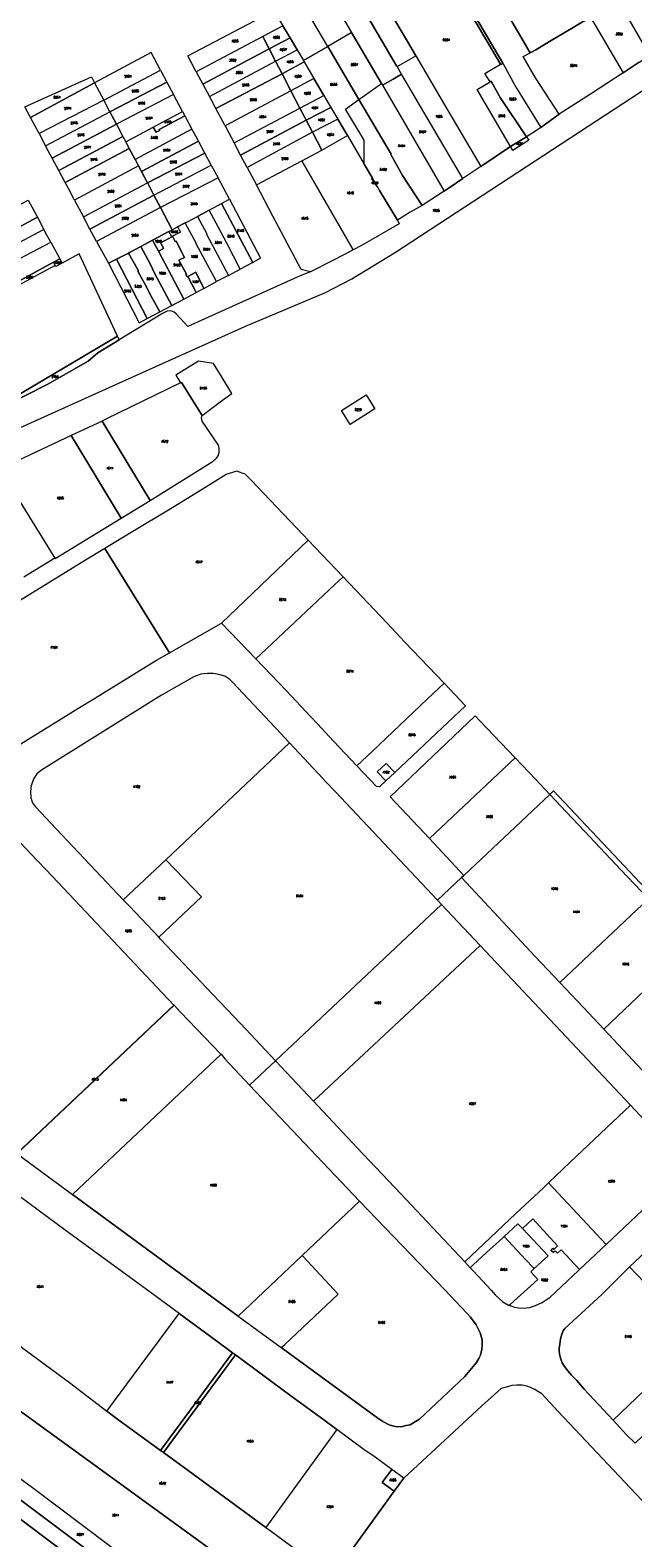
# Model space of a CAD drawing. Header units: metres. Extents: x 3 to 114181, y 112716 to 476231.
# Tile 38 of 90: x 113006 to 113278, y 474525 to 475206. Entities that reach past the tile are written whole.
import ezdxf
from ezdxf.enums import TextEntityAlignment as Align

# ---------------------------------------------------------------- set-up
doc = ezdxf.new("R2010")
doc.units = ezdxf.units.M
doc.header["$MEASUREMENT"] = 0
doc.layers.add('Kadasterperceelnummers', color=14, linetype='Continuous', lineweight=0)
doc.layers.add('Kadasterpercelen', color=14, linetype='Continuous', lineweight=13)
doc.styles.add('Style-STANDARD', font='STANDARD.shx')

msp = doc.modelspace()

# ---------------------------------------------------------------- linework, layer by layer
at = {"layer": 'Kadasterpercelen', "linetype": 'Continuous', "flags": 128}
for points in [[(113168.47, 475277.27), (113183.23, 475252.1), (113192.56, 475236.19), (113219.16, 475190.82), (113224.79, 475180.39), (113236.27, 475161.82), (113244.62, 475167.81), (113233.84, 475184.27), (113228.26, 475193.82), (113231.43, 475195.52), (113219.99, 475215.13), (113217.86, 475218.78), (113215.37, 475222.89), (113212.99, 475226.9), (113206.12, 475238.51), (113202.24, 475245.18), (113194.73, 475258.1), (113189.82, 475266.56), (113186.38, 475272), (113179.49, 475284.54), (113178.74, 475284.05)], [(113164.73, 475180.99), (113169.58, 475183.69), (113173.44, 475185.85), (113171.37, 475189.39), (113171.15, 475189.75), (113148.48, 475228.38), (113147.05, 475231.12), (113133.1, 475253.93), (113132.36, 475253.45), (113125.12, 475248.67), (113150.84, 475204.73), (113164.29, 475181.75)], [(113140.06, 475198.43), (113114.58, 475241.71), (113125.12, 475248.67), (113150.84, 475204.73), (113150.59, 475204.59)], [(113129.07, 475192.02), (113140.06, 475198.43), (113114.58, 475241.71), (113103.96, 475234.71), (113115.74, 475214.68), (113119.84, 475207.71), (113123.04, 475202.28), (113126.23, 475196.85)], [(113171.15, 475189.75), (113171.37, 475189.39), (113179.85, 475194.23), (113179.68, 475194.52), (113176.1, 475200.63), (113164.65, 475220.12), (113156.97, 475233.21), (113148.48, 475228.38)], [(113222.64, 475153.26), (113207.61, 475179.05), (113213.35, 475182.42), (113211.02, 475186.29), (113218.05, 475190.43), (113191.56, 475235.61), (113164.65, 475220.12), (113176.1, 475200.63), (113179.68, 475194.52), (113179.85, 475194.23), (113192.86, 475172.08), (113199.78, 475160.34), (113209.22, 475144.24)], [(113191.56, 475235.61), (113218.05, 475190.43), (113218.16, 475190.23), (113219.16, 475190.82), (113192.56, 475236.19)], [(113257.91, 475213.1), (113258.75, 475211.67), (113246.14, 475204.11), (113241.79, 475201.55), (113234.11, 475196.96), (113231.43, 475195.52), (113219.99, 475215.13), (113247.38, 475231.09), (113257.36, 475214.04)], [(113257.91, 475213.1), (113257.36, 475214.04), (113247.38, 475231.09), (113219.99, 475215.13), (113231.43, 475195.52), (113234.11, 475196.96), (113241.79, 475201.55), (113246.14, 475204.11), (113258.75, 475211.67)], [(113257.91, 475213.1), (113258.75, 475211.67), (113258.92, 475211.38), (113273.44, 475186.57), (113280.72, 475191.34), (113285.52, 475194.42), (113270.61, 475220.44)], [(113115.74, 475214.68), (113119.84, 475207.71), (113110.71, 475202.88), (113080.73, 475187.02), (113076.94, 475194.16), (113106.98, 475210.05)], [(113273.44, 475186.57), (113258.73, 475176.93), (113244.62, 475167.81), (113233.84, 475184.27), (113228.26, 475193.82), (113231.43, 475195.52), (113234.11, 475196.96), (113241.79, 475201.55), (113246.14, 475204.11), (113258.75, 475211.67), (113258.92, 475211.38)], [(113080.73, 475187.02), (113083.68, 475181.47), (113113.62, 475197.3), (113110.71, 475202.88)], [(113119.84, 475207.71), (113110.71, 475202.88), (113113.62, 475197.3), (113123.04, 475202.28)], [(113150.84, 475204.73), (113150.59, 475204.59), (113140.06, 475198.43), (113154.17, 475174.47), (113164.29, 475181.75)], [(113060.29, 475195.69), (113034.82, 475181.96), (113038.93, 475174.24), (113064.56, 475187.69)], [(113083.68, 475181.47), (113086.63, 475175.91), (113116.53, 475191.73), (113113.62, 475197.3)], [(113123.04, 475202.28), (113113.62, 475197.3), (113116.53, 475191.73), (113126.23, 475196.85)], [(113129.42, 475191.42), (113119.44, 475186.14), (113116.53, 475191.73), (113126.23, 475196.85), (113129.07, 475192.02)], [(113140.06, 475198.43), (113129.07, 475192.02), (113129.42, 475191.42), (113133.81, 475183.97), (113138.3, 475176.32), (113141.5, 475170.89), (113144.58, 475165.64), (113148.98, 475158.17), (113156.51, 475145.33), (113156.45, 475156.09), (113148.05, 475170.06), (113154.17, 475174.47)], [(113086.63, 475175.91), (113116.53, 475191.73), (113119.44, 475186.14), (113089.57, 475170.36), (113087.37, 475174.51)], [(113129.42, 475191.42), (113133.81, 475183.97), (113123.45, 475178.46), (113119.44, 475186.14)], [(113179.85, 475194.23), (113192.86, 475172.08), (113199.78, 475160.34), (113209.22, 475144.24), (113201.07, 475138.76), (113173.44, 475185.85), (113171.37, 475189.39)], [(113236.27, 475161.82), (113233.82, 475160.19), (113229.8, 475157.67), (113217.96, 475175.36), (113213.91, 475182.75), (113213.35, 475182.42), (113211.02, 475186.29), (113218.05, 475190.43), (113218.16, 475190.23), (113219.16, 475190.82), (113224.79, 475180.39)], [(113034.82, 475181.96), (113005.88, 475166.35), (113003.29, 475171.22), (113015.28, 475176.66), (113033.35, 475184.72)], [(113009.74, 475159.08), (113005.88, 475166.35), (113034.82, 475181.96), (113038.93, 475174.24)], [(113064.56, 475187.69), (113067.43, 475182.31), (113041.7, 475168.93), (113038.93, 475174.24)], [(113067.43, 475182.31), (113070.39, 475176.78), (113044.63, 475163.38), (113041.7, 475168.93)], [(113089.57, 475170.36), (113119.44, 475186.14), (113123.45, 475178.46), (113093.68, 475162.62)], [(113133.81, 475183.97), (113123.45, 475178.46), (113127.53, 475170.63), (113138.3, 475176.32)], [(113169.58, 475183.69), (113164.73, 475180.99), (113192.71, 475133.18), (113194.91, 475134.62), (113201.07, 475138.76), (113173.44, 475185.85)], [(113229.8, 475157.67), (113222.64, 475153.26), (113207.61, 475179.05), (113213.35, 475182.42), (113213.91, 475182.75), (113217.96, 475175.36)], [(113070.39, 475176.78), (113044.63, 475163.38), (113047.56, 475157.85), (113048.86, 475155.38), (113061.25, 475161.97), (113074.53, 475169.03)], [(113093.68, 475162.62), (113095.4, 475159.4), (113097.77, 475154.91), (113127.53, 475170.63), (113123.45, 475178.46)], [(113138.3, 475176.32), (113141.5, 475170.89), (113130.38, 475165.16), (113129.76, 475166.35), (113127.53, 475170.63)], [(113154.17, 475174.47), (113164.29, 475181.75), (113164.73, 475180.99), (113192.71, 475133.18), (113182.66, 475126.6), (113173.9, 475140.25), (113168.49, 475149.71), (113168.65, 475149.87)], [(113009.74, 475159.08), (113012.68, 475153.55), (113041.7, 475168.93), (113038.93, 475174.24)], [(113015.62, 475148.02), (113013.89, 475151.26), (113012.68, 475153.55), (113041.7, 475168.93), (113044.63, 475163.38)], [(113074.53, 475169.03), (113075.56, 475167.1), (113063.95, 475160.93), (113064.17, 475160.52), (113062.52, 475159.67), (113061.25, 475161.97)], [(113097.77, 475154.91), (113127.53, 475170.63), (113129.76, 475166.35), (113130.38, 475165.16), (113100.71, 475149.34)], [(113141.5, 475170.89), (113144.58, 475165.64), (113133.24, 475159.67), (113130.38, 475165.16)], [(113154.17, 475174.47), (113168.65, 475149.87), (113168.49, 475149.71), (113173.9, 475140.25), (113182.66, 475126.6), (113177.29, 475123.63), (113171.54, 475119.98), (113163.48, 475133.45), (113162.81, 475134.59), (113160.26, 475138.94), (113156.51, 475145.33), (113156.45, 475156.09), (113148.05, 475170.06)], [(113015.62, 475148.02), (113044.63, 475163.38), (113047.56, 475157.85), (113018.57, 475142.5)], [(113078.75, 475161.13), (113053.05, 475147.46), (113050.46, 475152.35), (113048.86, 475155.38), (113061.25, 475161.97), (113062.52, 475159.67), (113064.17, 475160.52), (113063.95, 475160.93), (113075.56, 475167.1)], [(113100.71, 475149.34), (113130.38, 475165.16), (113133.24, 475159.67), (113103.68, 475143.73)], [(113148.98, 475158.17), (113144.58, 475165.64), (113133.24, 475159.67), (113137.46, 475151.58)], [(113018.57, 475142.5), (113047.56, 475157.85), (113048.86, 475155.38), (113050.46, 475152.35), (113021.52, 475136.96)], [(113078.75, 475161.13), (113053.05, 475147.46), (113054.62, 475144.48), (113055.91, 475142.04), (113081.65, 475155.72), (113080.48, 475157.88)], [(113081.65, 475155.72), (113055.91, 475142.04), (113058.63, 475136.9), (113084.58, 475150.28)], [(113103.68, 475143.73), (113107.84, 475135.92), (113128.32, 475146.75), (113137.46, 475151.58), (113133.24, 475159.67)], [(113148.98, 475158.17), (113156.51, 475145.33), (113160.26, 475138.94), (113159.86, 475138.67), (113162.71, 475134.54), (113162.81, 475134.59), (113163.48, 475133.45), (113171.54, 475119.98), (113172.35, 475118.38), (113155.59, 475108.76), (113151.58, 475106.6), (113128.32, 475146.75), (113137.46, 475151.58)], [(113222.64, 475153.26), (113229.8, 475157.67), (113230.81, 475156.16), (113223.69, 475151.47)], [(113021.52, 475136.96), (113050.46, 475152.35), (113053.05, 475147.46), (113054.62, 475144.48), (113025.71, 475129.11), (113022.96, 475134.28)], [(113084.58, 475150.28), (113058.63, 475136.9), (113061.56, 475131.35), (113087.47, 475144.88)], [(113025.71, 475129.11), (113029.76, 475121.5), (113058.63, 475136.9), (113055.91, 475142.04), (113054.62, 475144.48)], [(113087.47, 475144.88), (113090.55, 475139.14), (113064.5, 475125.79), (113061.56, 475131.35)], [(113132.33, 475096.73), (113128.14, 475097.74), (113115.35, 475121.85), (113107.84, 475135.92), (113128.32, 475146.75), (113151.58, 475106.6), (113147.64, 475104.47), (113141.7, 475101.47)], [(113029.76, 475121.5), (113058.63, 475136.9), (113061.56, 475131.35), (113032.71, 475115.95)], [(113090.55, 475139.14), (113064.5, 475125.79), (113069.84, 475115.67), (113072.29, 475116.95), (113075.73, 475118.74), (113076.75, 475119.27), (113081.19, 475121.67), (113086.58, 475124.58), (113092.12, 475127.57), (113095.72, 475129.51)], [(113162.81, 475134.59), (113160.26, 475138.94), (113159.86, 475138.67), (113162.71, 475134.54)], [(113008.94, 475121.34), (112983.97, 475107.92), (112982.04, 475111.57), (112980.84, 475113.86), (112979.84, 475115.76), (113004.81, 475129.04)], [(113032.71, 475115.95), (113061.56, 475131.35), (113064.5, 475125.79), (113035.69, 475110.42), (113034.44, 475112.69)], [(113106.2, 475100.97), (113100.59, 475097.96), (113094.54, 475109.57), (113090.81, 475116.68), (113086.58, 475124.58), (113092.12, 475127.57)], [(113106.2, 475100.97), (113092.12, 475127.57), (113095.72, 475129.51), (113109.72, 475102.87)], [(113008.94, 475121.34), (113011.88, 475115.85), (112986.83, 475102.5), (112983.97, 475107.92)], [(113041.1, 475100.58), (113044.62, 475102.38), (113050.12, 475105.18), (113050.56, 475105.4), (113055.66, 475108.12), (113060.96, 475110.94), (113068.38, 475114.89), (113069.84, 475115.67), (113064.5, 475125.79), (113035.69, 475110.42)], [(113095.24, 475095.08), (113089.82, 475092.26), (113083.66, 475103.75), (113080.66, 475109.35), (113080.74, 475109.4), (113075.73, 475118.74), (113076.75, 475119.27), (113081.19, 475121.67), (113085.4, 475113.79), (113085.33, 475113.75)], [(113095.24, 475095.08), (113100.59, 475097.96), (113094.54, 475109.57), (113090.81, 475116.68), (113086.58, 475124.58), (113081.19, 475121.67), (113085.4, 475113.79), (113085.33, 475113.75)], [(113011.88, 475115.85), (112986.83, 475102.5), (112989.8, 475096.85), (113014.98, 475110.1), (113013.27, 475113.26)], [(113063.6, 475106), (113065.97, 475107.27), (113064.74, 475109.78), (113069.65, 475112.53), (113068.38, 475114.89), (113060.96, 475110.94)], [(113070.04, 475112.75), (113069.65, 475112.53), (113068.38, 475114.89), (113069.84, 475115.67), (113072.29, 475116.95), (113073.58, 475114.55)], [(113076.88, 475094.55), (113080.48, 475096.5), (113084.05, 475089.19), (113089.82, 475092.26), (113083.66, 475103.75), (113080.66, 475109.35), (113080.74, 475109.4), (113075.73, 475118.74), (113072.29, 475116.95), (113073.58, 475114.55), (113070.04, 475112.75), (113071.23, 475110.36), (113071.66, 475110.59), (113075.32, 475103.22), (113072.9, 475102.01), (113076.24, 475095.63), (113075.93, 475095.51), (113076.55, 475094.47), (113076.85, 475094.6)], [(113045.2, 475067.6), (113027.8, 475104.82), (113020.09, 475100.61), (113017.26, 475099.07), (113017.01, 475099.57), (112994.76, 475087.48), (112994, 475088.89), (112989.8, 475096.85), (112986.83, 475102.5), (112983.97, 475107.92), (112982.04, 475111.57), (112955.63, 475098.3), (112976.74, 475048.68), (112980.93, 475040.15), (113000.42, 475041.21)], [(113014.98, 475110.1), (113019.07, 475102.51), (113016.28, 475100.99), (112994, 475088.89), (112989.8, 475096.85)], [(113069.62, 475081.49), (113061.86, 475096.06), (113059.99, 475100.08), (113055.66, 475108.12), (113050.56, 475105.4), (113050.12, 475105.18), (113054.57, 475097.15), (113054.35, 475097.05), (113058.48, 475089.31), (113059.78, 475086.82), (113064.29, 475078.65)], [(113061.86, 475096.06), (113069.62, 475081.49), (113075.12, 475084.42), (113063.6, 475106), (113060.96, 475110.94), (113055.66, 475108.12), (113059.99, 475100.08)], [(113080.73, 475087.42), (113076.88, 475094.55), (113076.85, 475094.6), (113076.55, 475094.47), (113075.93, 475095.51), (113076.24, 475095.63), (113072.9, 475102.01), (113075.32, 475103.22), (113071.66, 475110.59), (113071.23, 475110.36), (113070.04, 475112.75), (113069.65, 475112.53), (113064.74, 475109.78), (113065.97, 475107.27), (113063.6, 475106), (113075.12, 475084.42)], [(113017.01, 475099.57), (112994.76, 475087.48), (112994, 475088.89), (113016.28, 475100.99), (113016.9, 475099.79)], [(113020.09, 475100.61), (113017.26, 475099.07), (113017.01, 475099.57), (113016.9, 475099.79), (113016.28, 475100.99), (113019.07, 475102.51)], [(113041.1, 475100.58), (113054.96, 475073.69), (113058.49, 475075.57), (113044.62, 475102.38)], [(113058.49, 475075.57), (113064.29, 475078.65), (113059.78, 475086.82), (113058.48, 475089.31), (113054.35, 475097.05), (113054.57, 475097.15), (113050.12, 475105.18), (113044.62, 475102.38)], [(113080.73, 475087.42), (113084.01, 475089.17), (113084.05, 475089.19), (113080.48, 475096.5), (113076.88, 475094.55)], [(112984.21, 475031.13), (113013.42, 475045.87), (113031.93, 475056.42), (113036.26, 475060.07), (113045.95, 475066), (113045.2, 475067.6), (113000.42, 475041.21), (112980.93, 475040.15), (112976.74, 475048.68)], [(113083.34, 475031.83), (113091.57, 475037.97), (113096.76, 475041.85), (113092.38, 475048.96), (113088.43, 475055.34), (113081.74, 475056.4), (113071.45, 475050.13), (113073.62, 475046.56), (113074, 475046.74)], [(113083.34, 475031.83), (113074, 475046.74), (113073.62, 475046.56), (113039.9, 475030.17), (113038.17, 475029.35), (113059.92, 474993.56), (113088.4, 475011.24), (113089.78, 475012.58), (113090.53, 475013.69), (113091.05, 475015.15), (113091.05, 475017.07), (113090.71, 475018.48), (113083.35, 475029.24), (113083.15, 475030.11), (113083.11, 475030.98)], [(113150.26, 475027.82), (113146.25, 475034.11), (113157.37, 475041.23), (113161.39, 475034.91)], [(113024.25, 475022.83), (113046.74, 474985.52), (113059.92, 474993.56), (113038.17, 475029.35)], [(113016.89, 474967.42), (113016.99, 474967.25), (113046.74, 474985.52), (113024.25, 475022.83), (112991.84, 475007.65)], [(113092.11, 474938.09), (113131.22, 474975.59), (113128.99, 474977.93), (113108.07, 475000), (113105.96, 475002.22), (113102.75, 475005.39), (113098.91, 475006.69), (113094.27, 475005.29), (113084.54, 474999.23), (113068.12, 474989.13), (113052.08, 474979.48), (113039.48, 474971.84), (113068.69, 474924.8)], [(112953.76, 474919.75), (112985.32, 474887.86), (112988.96, 474884.82), (112990.75, 474883.56), (112993.16, 474882.56), (112996.79, 474882.77), (112999.6, 474883.07), (113001.45, 474883.71), (113027.17, 474899.56), (113035.25, 474904.43), (113058.09, 474918.51), (113062.82, 474921.47), (113068.69, 474924.8), (113039.48, 474971.84), (113030.65, 474966.49), (112998.93, 474947.06), (112987.22, 474939.96)], [(113107.62, 474921.95), (113112.46, 474926.51), (113143.13, 474955.38), (113146.98, 474959.01), (113131.22, 474975.59), (113092.11, 474938.09)], [(113192.57, 474911.06), (113174.95, 474929.59), (113166.76, 474938.2), (113146.98, 474959.01), (113143.13, 474955.38), (113112.46, 474926.51), (113107.62, 474921.95), (113114.35, 474914.94), (113121.47, 474907.56), (113132.25, 474895.94), (113135.44, 474892.66), (113142.67, 474884.9), (113153.21, 474873.74), (113160.21, 474880.38), (113184.9, 474903.79)], [(113093.56, 474914.13), (113090.95, 474914.97), (113088.38, 474915.39), (113085.78, 474915.44), (113082.73, 474915.04), (113079.55, 474913.85), (113065.04, 474905.66), (113010.8, 474871.81), (113008.69, 474870.15), (113007.3, 474868.07), (113006.12, 474864.84), (113005.81, 474862.1), (113005.96, 474859.35), (113006.75, 474856.99), (113008.18, 474855.25), (113020.06, 474842.54), (113035.28, 474826.38), (113047.74, 474813.24), (113066.93, 474831.37), (113122.79, 474884.13), (113122.42, 474884.54), (113118.91, 474888.3), (113097.06, 474911.44), (113095.83, 474912.65)], [(113192.57, 474911.06), (113202.32, 474900.8), (113170.34, 474870.69), (113166.42, 474874.84), (113162.43, 474871.06), (113166.34, 474866.92), (113163.6, 474864.33), (113163.43, 474864.3), (113162.04, 474864.4), (113153.21, 474873.74), (113160.21, 474880.38), (113184.9, 474903.79)], [(113206.58, 474896.32), (113208.68, 474894.11), (113224.73, 474877.31), (113185.99, 474840.89), (113168.21, 474859.81)], [(113191.47, 474811.19), (113116.49, 474740.6), (113100.79, 474757.26), (113088.06, 474770.7), (113064.58, 474795.52), (113063.76, 474796.39), (113083.07, 474814.57), (113066.93, 474831.37), (113122.79, 474884.13), (113137.9, 474867.94), (113139.23, 474866.56), (113143.62, 474862.01), (113189.68, 474813.09)], [(113201.6, 474824.28), (113240.32, 474860.81), (113233.94, 474867.67), (113224.73, 474877.31), (113185.99, 474840.89)], [(113166.34, 474866.92), (113170.34, 474870.69), (113166.42, 474874.84), (113162.43, 474871.06)], [(113304.55, 474792.62), (113264.67, 474754.89), (113255.54, 474764.59), (113252.49, 474767.79), (113244.85, 474775.91), (113233.81, 474787.63), (113200.54, 474823.29), (113201.6, 474824.28), (113240.32, 474860.81), (113242.92, 474858.09), (113247.79, 474852.93), (113255.95, 474844.29), (113272.49, 474826.78), (113284.87, 474813.63), (113293.02, 474804.98), (113302.62, 474794.68)], [(113201.6, 474824.28), (113200.54, 474823.29), (113233.81, 474787.63), (113244.85, 474775.91), (113284.87, 474813.63), (113272.49, 474826.78), (113255.95, 474844.29), (113247.79, 474852.93), (113242.92, 474858.09), (113240.32, 474860.81)], [(112990.41, 474706), (112988.12, 474707.78), (112976.58, 474717.53), (112965.56, 474727.27), (112955.38, 474736.66), (112942.82, 474749.08), (112918.17, 474774.38), (112994.39, 474846.3), (113005.97, 474834), (113015.84, 474823.76), (113060.44, 474776.45), (113070.61, 474765.73), (112999.67, 474698.82)], [(113083.07, 474814.57), (113066.93, 474831.37), (113047.74, 474813.24), (113048.37, 474812.58), (113050.56, 474810.34), (113063.76, 474796.39)], [(113208.86, 474792.66), (113133.64, 474722.3), (113116.49, 474740.6), (113191.47, 474811.19)], [(113264.67, 474754.89), (113304.55, 474792.62), (113302.62, 474794.68), (113293.02, 474804.98), (113284.87, 474813.63), (113244.85, 474775.91), (113252.49, 474767.79), (113255.54, 474764.59)], [(113239.74, 474685.49), (113249.51, 474694.84), (113276.76, 474720.63), (113208.86, 474792.66), (113133.64, 474722.3), (113153.33, 474701.33), (113173.07, 474680.5), (113197.13, 474654.9), (113201.93, 474649.79), (113225.02, 474671.68), (113237.48, 474683.33)], [(113304.55, 474792.62), (113264.67, 474754.89), (113282.12, 474736.34), (113321.72, 474774.28), (113310.33, 474786.45), (113304.68, 474792.48)], [(113070.61, 474765.73), (112999.67, 474698.82), (112999.8, 474698.72), (113070.7, 474765.64)], [(112999.8, 474698.72), (113002.54, 474696.71), (113024.78, 474680.19), (113091.88, 474743.52), (113091.71, 474743.71), (113073.59, 474762.6), (113070.7, 474765.64)], [(113091.88, 474743.52), (113093.57, 474741.5), (113104.79, 474729.58), (113154.39, 474677.24), (113128.49, 474652.68), (113099.68, 474625.37), (113024.78, 474680.19)], [(113265.77, 474657.75), (113290.26, 474680.88), (113293.21, 474683.72), (113295.14, 474686.97), (113296.37, 474689.91), (113296.44, 474691.78), (113296.55, 474694.04), (113296.31, 474696.41), (113295.72, 474698.68), (113294.38, 474701.01), (113292.48, 474703.85), (113276.76, 474720.63), (113249.51, 474694.84), (113239.74, 474685.49)], [(113040.34, 474582.5), (113072.96, 474626.48), (113059.83, 474636.14), (113021.56, 474664.2), (113001.21, 474679.21), (112980.33, 474694.71), (112962.56, 474674.72), (112943.15, 474654.1), (112948.99, 474649.8), (112950.74, 474648.53), (112990.26, 474619.7), (113023.45, 474595.35)], [(113232.64, 474669.2), (113243.85, 474657.03), (113242.17, 474655.49), (113241.7, 474656), (113240.83, 474655.19), (113241.95, 474654), (113242.8, 474654.81), (113243.84, 474653.74), (113245.46, 474655.3), (113253.8, 474646.45), (113265.77, 474657.75), (113239.74, 474685.49), (113237.48, 474683.33), (113225.02, 474671.68), (113201.93, 474649.79), (113204.36, 474647.21), (113205.7, 474648.44), (113211.79, 474654.03), (113219.14, 474660.76), (113219.71, 474661.28), (113225.96, 474667.01), (113227.96, 474664.89)], [(113202.05, 474598.13), (113181.58, 474578.87), (113179.74, 474577.8), (113177.29, 474576.32), (113175.37, 474575.93), (113173.79, 474575.49), (113171.2, 474575.36), (113169.38, 474575.86), (113167.74, 474576.35), (113164.88, 474577.81), (113162.7, 474579.25), (113119.1, 474611.16), (113120.64, 474612.61), (113144.79, 474635.33), (113128.76, 474652.39), (113128.49, 474652.68), (113154.39, 474677.24), (113192.82, 474637.35), (113197.72, 474632.15), (113202.88, 474626.66), (113204.56, 474624.87), (113207.1, 474621.42), (113208.94, 474617.84), (113209.76, 474614.66), (113209.76, 474612.23), (113209.7, 474610.46), (113209.12, 474607.79), (113208.31, 474606.16), (113207.31, 474604.42)], [(113276.38, 474647.65), (113289.47, 474633.86), (113299.89, 474622.74), (113320.64, 474642.33), (113317.04, 474646.15), (113319.22, 474648.21), (113309.33, 474658.67), (113308.97, 474658.33), (113305.32, 474662.19), (113312.48, 474669.03), (113307.2, 474674.54), (113306.41, 474674.28), (113305.18, 474673.75), (113303.38, 474672.25), (113298.17, 474667.57), (113293.4, 474663.38), (113290.31, 474660.46), (113283.51, 474654.33)], [(113227.96, 474664.89), (113225.96, 474667.01), (113219.71, 474661.28), (113229.41, 474650.95), (113232.83, 474647.31), (113233.32, 474646.79), (113239.54, 474652.59)], [(113253.8, 474646.45), (113245.46, 474655.3), (113243.84, 474653.74), (113242.8, 474654.81), (113241.95, 474654), (113240.83, 474655.19), (113241.7, 474656), (113242.17, 474655.49), (113243.85, 474657.03), (113232.64, 474669.2), (113227.96, 474664.89), (113239.54, 474652.59), (113233.32, 474646.79), (113231.76, 474645.33), (113234.93, 474641.91), (113222.52, 474630.53), (113222.15, 474630.19), (113222.77, 474629.94), (113224.45, 474629.42), (113226.15, 474629.09), (113228.07, 474628.99), (113229.85, 474629.09), (113231.26, 474629.27), (113232.6, 474629.66), (113233.94, 474630.08), (113236.89, 474631.43), (113240.57, 474633.96), (113253.3, 474645.97)], [(113222.15, 474630.19), (113222.52, 474630.53), (113234.93, 474641.91), (113231.76, 474645.33), (113233.32, 474646.79), (113232.83, 474647.31), (113229.41, 474650.95), (113219.71, 474661.28), (113219.14, 474660.76), (113211.79, 474654.03), (113205.7, 474648.44), (113204.36, 474647.21), (113205.9, 474645.58), (113213.82, 474637.07), (113215.75, 474635), (113217.53, 474633.29), (113217.62, 474633.21), (113219.21, 474631.84), (113220.95, 474630.68), (113221.74, 474630.36)], [(113128.49, 474652.68), (113099.68, 474625.37), (113119.1, 474611.16), (113120.64, 474612.61), (113144.79, 474635.33), (113128.76, 474652.39)], [(112928.23, 474635.34), (112950.74, 474648.53), (112990.26, 474619.7), (113023.45, 474595.35), (113040.34, 474582.5), (113045.75, 474578.39), (113064.58, 474564.67), (113065.88, 474563.73), (113079.29, 474553.96), (113112.06, 474529.96), (113114.01, 474528.53), (113142.16, 474507.84), (113181.74, 474478.75), (113202.5, 474463.23), (113182.02, 474451.2), (112984.27, 474594.68), (112953.66, 474645.04), (112932.49, 474632.25)], [(113276.38, 474647.65), (113289.47, 474633.86), (113299.89, 474622.74), (113307.26, 474614.89), (113268.93, 474578.36), (113255.91, 474592.36), (113252.53, 474596.26), (113250.17, 474598.68), (113248.47, 474600.62), (113246.94, 474602.63), (113246, 474604.22), (113245.34, 474605.92), (113244.93, 474607.65), (113244.64, 474609.41), (113244.62, 474610.73), (113244.84, 474612.65), (113245.22, 474615.07), (113245.74, 474617.16), (113246.41, 474618.66), (113247.19, 474619.77), (113263.82, 474635.14)], [(112932.49, 474632.25), (112984.27, 474594.68), (113182.02, 474451.2), (113155.69, 474435.72), (113006.7, 474547.9), (112905.26, 474621.88), (112928.23, 474635.34)], [(113040.34, 474582.5), (113072.96, 474626.48), (113089.34, 474614.43), (113097.03, 474608.82), (113064.58, 474564.67), (113045.75, 474578.39)], [(112898.25, 474617.77), (112891.54, 474613.84), (112906.46, 474603.71), (112940.3, 474579.43), (112995.27, 474538.16), (113039.95, 474504.47), (113099.84, 474459.49), (113142.11, 474427.73), (113148.84, 474431.69), (113134.68, 474442.32), (113119.42, 474453.78), (112992.52, 474548.98), (112942.18, 474586.75), (112902.79, 474614.72)], [(113155.42, 474435.56), (113155.69, 474435.72), (113006.7, 474547.9), (112905.26, 474621.88), (112898.25, 474617.77), (112902.79, 474614.72), (112942.18, 474586.75), (112992.52, 474548.98), (113119.42, 474453.78), (113134.68, 474442.32), (113148.84, 474431.69)], [(113142.11, 474427.73), (113099.84, 474459.49), (113039.95, 474504.47), (112995.27, 474538.16), (112940.3, 474579.43), (112906.46, 474603.71), (112891.54, 474613.84), (112879.39, 474606.72), (112880.24, 474606.03), (112884.7, 474603.06), (112885.08, 474603.23), (112889.07, 474600.73), (112894.51, 474597.38), (112901.35, 474593.52), (112904.84, 474591.63), (112911.7, 474587.13), (112916.35, 474584.1), (112972.52, 474542.57), (113037.31, 474493.93), (113132.8, 474422.26)], [(113278.85, 474567.99), (113275.03, 474571.79), (113268.93, 474578.36), (113307.26, 474614.89), (113317.07, 474604.42)], [(113098.37, 474607.85), (113065.88, 474563.73), (113064.58, 474564.67), (113097.03, 474608.82)], [(113112.06, 474529.96), (113079.29, 474553.96), (113065.88, 474563.73), (113098.37, 474607.85), (113106.54, 474601.88), (113123.46, 474589.38), (113138.36, 474578.59), (113144.14, 474574.24)], [(113142.16, 474507.84), (113170.13, 474546.42), (113164.6, 474550.31), (113169.01, 474556.17), (113160.88, 474562.2), (113156.48, 474564.97), (113144.14, 474574.24), (113112.06, 474529.96), (113114.01, 474528.53)], [(113174.36, 474552.21), (113169.01, 474556.17), (113164.6, 474550.31), (113170.13, 474546.42), (113174.28, 474552.13)]]:
    msp.add_lwpolyline(points, close=True, dxfattribs=at)
for points in [[(112981.4, 475017.6), (113055.09, 475050.68), (113102.58, 475072.07), (113139.04, 475087.4), (113151, 475093.6), (113170.29, 475105.22), (113356.89, 475227.4)], [(113280.72, 475191.34), (113273.44, 475186.57), (113258.73, 475176.93), (113244.62, 475167.81), (113236.27, 475161.82), (113233.82, 475160.19), (113229.8, 475157.67), (113230.81, 475156.16), (113223.69, 475151.47), (113222.64, 475153.26), (113209.22, 475144.24), (113201.07, 475138.76), (113194.91, 475134.62), (113192.71, 475133.18), (113182.66, 475126.6), (113177.29, 475123.63), (113171.54, 475119.98), (113172.35, 475118.38), (113155.59, 475108.76), (113151.58, 475106.6), (113147.64, 475104.47), (113141.7, 475101.47), (113132.33, 475096.73), (113129.84, 475095.81), (113126.29, 475094.32), (113076.84, 475071.98), (113071.63, 475077.79), (113070.69, 475078.5), (113069.25, 475079.02), (113067.56, 475078.89), (113065.38, 475077.9), (113045.95, 475066), (113036.26, 475060.07), (113031.93, 475056.42), (113013.42, 475045.87), (112984.21, 475031.13)], [(112991.84, 475007.65), (113016.89, 474967.42), (113002.91, 474958.92)], [(113284.87, 474813.63), (113272.49, 474826.78), (113255.95, 474844.29), (113247.79, 474852.93), (113242.92, 474858.09), (113240.32, 474860.81), (113242.04, 474862.43), (113266.69, 474836.25), (113454.27, 474637.1)], [(113292.48, 474703.85), (113276.76, 474720.63), (113208.86, 474792.66), (113191.47, 474811.19), (113189.68, 474813.09), (113200.54, 474823.29), (113233.81, 474787.63), (113244.85, 474775.91), (113252.49, 474767.79), (113255.54, 474764.59), (113264.67, 474754.89), (113282.12, 474736.34)], [(113002.54, 474696.71), (113024.78, 474680.19), (113099.68, 474625.37), (113119.1, 474611.16), (113162.7, 474579.25), (113164.88, 474577.81), (113167.74, 474576.35), (113169.38, 474575.86), (113171.2, 474575.36), (113173.79, 474575.49), (113175.37, 474575.93), (113177.29, 474576.32), (113179.74, 474577.8), (113181.58, 474578.87), (113202.05, 474598.13), (113207.31, 474604.42), (113208.31, 474606.16), (113209.12, 474607.79), (113209.7, 474610.46), (113209.76, 474612.23), (113209.76, 474614.66), (113208.94, 474617.84), (113207.1, 474621.42), (113204.56, 474624.87), (113202.88, 474626.66), (113197.72, 474632.15), (113192.82, 474637.35), (113154.39, 474677.24), (113104.79, 474729.58), (113116.49, 474740.6), (113133.64, 474722.3), (113153.33, 474701.33), (113173.07, 474680.5), (113197.13, 474654.9), (113201.93, 474649.79), (113204.36, 474647.21), (113205.9, 474645.58), (113213.82, 474637.07), (113215.75, 474635), (113217.53, 474633.29), (113217.62, 474633.21), (113219.21, 474631.84), (113220.95, 474630.68), (113221.74, 474630.36), (113222.15, 474630.19), (113222.77, 474629.94), (113224.45, 474629.42), (113226.15, 474629.09), (113228.07, 474628.99), (113229.85, 474629.09), (113231.26, 474629.27), (113232.6, 474629.66), (113233.94, 474630.08), (113236.89, 474631.43), (113240.57, 474633.96), (113253.3, 474645.97), (113253.8, 474646.45), (113265.77, 474657.75), (113290.26, 474680.88)], [(113331.94, 474489.28), (113244.11, 474582.23), (113236.72, 474590.22), (113235.26, 474591.24), (113233.57, 474592.25), (113231.64, 474593.17), (113229.99, 474593.79), (113227.91, 474594.14), (113225.48, 474594.21), (113223.26, 474594.06), (113221.22, 474593.46), (113218.41, 474592.74), (113209.53, 474584.77), (113174.36, 474552.21), (113169.01, 474556.17), (113160.88, 474562.2), (113156.48, 474564.97), (113144.14, 474574.24), (113138.36, 474578.59), (113123.46, 474589.38), (113106.54, 474601.88), (113098.37, 474607.85), (113097.03, 474608.82), (113089.34, 474614.43), (113072.96, 474626.48), (113059.83, 474636.14), (113021.56, 474664.2), (113001.21, 474679.21)], [(113283.51, 474654.33), (113276.38, 474647.65), (113263.82, 474635.14), (113247.19, 474619.77), (113246.41, 474618.66), (113245.74, 474617.16), (113245.22, 474615.07), (113244.84, 474612.65), (113244.62, 474610.73), (113244.64, 474609.41), (113244.93, 474607.65), (113245.34, 474605.92), (113246, 474604.22), (113246.94, 474602.63), (113248.47, 474600.62), (113250.17, 474598.68), (113252.53, 474596.26), (113255.91, 474592.36), (113268.93, 474578.36), (113275.03, 474571.79), (113278.85, 474567.99)], [(113331.94, 474489.28), (113244.11, 474582.23), (113236.72, 474590.22), (113235.26, 474591.24), (113233.57, 474592.25), (113231.64, 474593.17), (113229.99, 474593.79), (113227.91, 474594.14), (113225.48, 474594.21), (113223.26, 474594.06), (113221.22, 474593.46), (113218.41, 474592.74), (113209.53, 474584.77), (113174.36, 474552.21), (113174.28, 474552.13), (113170.13, 474546.42), (113142.16, 474507.84)]]:
    msp.add_lwpolyline(points, dxfattribs=at)

# ---------------------------------------------------------------- texts
at = {"layer": 'Kadasterperceelnummers', "linetype": 'Continuous', "lineweight": 0, "style": 'Style-STANDARD'}
for s, p in [('4256', (113116.88, 475202.5)), ('3550', (113271.67, 475204.01)), ('4255', (113098.2, 475200.85)), ('4257', (113119.93, 475197)), ('5264', (113193.61, 475201.4)), ('3082', (113097.15, 475192.17)), ('4258', (113122.98, 475191.5)), ('6557', (113152.13, 475190.16)), ('5574', (113251.09, 475189.74)), ('2984', (113049.85, 475184.97)), ('3083', (113100.08, 475186.61)), ('4259', (113126.62, 475184.94)), ('6254', (113017.81, 475175.54)), ('2985', (113053.18, 475178.31)), ('2995', (113103.03, 475181.04)), ('4260', (113130.85, 475177.3)), ('6555', (113142.75, 475181.24)), ('5263', (113223.6, 475174.68)), ('2974', (113022.66, 475170.52)), ('2986', (113056, 475172.85)), ('2996', (113106.46, 475174.38)), ('4261', (113134.26, 475170.74)), ('2975', (113025.57, 475163.89)), ('2987', (113059.37, 475166.08)), ('5179', (113067.85, 475164.35)), ('3084', (113110.64, 475166.68)), ('4262', (113137.21, 475165.28)), ('7008', (113190.26, 475166.79)), ('2836', (113218.66, 475167.12)), ('2976', (113028.64, 475158.48)), ('5180', (113061.78, 475157.28)), ('2997', (113113.99, 475159.98)), ('2998', (113116.89, 475154.45)), ('4263', (113141.21, 475158.61)), ('5797', (113182.87, 475159.83)), ('7034', (113226.53, 475154.57)), ('2977', (113031.57, 475152.94)), ('2978', (113034.47, 475147.41)), ('2989', (113067.3, 475151.59)), ('2999', (113120.72, 475147.8)), ('5494', (113173.41, 475153.58)), ('2979', (113038.06, 475140.73)), ('2990', (113070.38, 475146.31)), ('2991', (113072.75, 475140.82)), ('5182', (113165.16, 475142.89)), ('2992', (113076.12, 475135.33)), ('4539', (113161.29, 475136.82)), ('2980', (113042.12, 475132.99)), ('2993', (113079.71, 475127.41)), ('4540', (113150.3, 475132.31)), ('2981', (113045.46, 475126.43)), ('2982', (113048.6, 475120.89)), ('4545', (113129.68, 475120.85)), ('7035', (113188.99, 475124.34)), ('5936', (113070.92, 475114.74)), ('6146', (113100.71, 475115.28)), ('2983', (113052.99, 475113.19)), ('7098', (113063.55, 475110.45)), ('5934', (113085.44, 475106.89)), ('5641', (113090.68, 475109.9)), ('5640', (113096.35, 475112.76)), ('3100', (113017.98, 475100.79)), ('5106', (113071.96, 475099.77)), ('7386', (113079.88, 475103.56)), ('5369', (113005.46, 475094.24)), ('6573', (113059.83, 475093.49)), ('7099', (113065.36, 475096.03)), ('5996', (113049.77, 475088.04)), ('5323', (113054.41, 475090.12)), ('7387', (113080.42, 475092.2)), ('2784', (113016.87, 475049.36)), ('6155', (113083.9, 475044.21)), ('6229', (113153.8, 475034.53)), ('4512', (113066.46, 475020.15)), ('4511', (113041.71, 475008.08)), ('4298', (113019.26, 474994.58)), ('4517', (113081.91, 474965.74)), ('6673', (113119.63, 474948.77)), ('4164', (113016.44, 474927.2)), ('6674', (113150.04, 474916.39)), ('6675', (113178.09, 474887.68)), ('4362', (113166.33, 474870.88)), ('3905', (113196.42, 474868.61)), ('4162', (113053.74, 474864.34)), ('3906', (113213.07, 474850.79)), ('6164', (113127.39, 474815.02)), ('4310', (113242.49, 474818.24)), ('6163', (113065.15, 474813.88)), ('4431', (113252.33, 474807.81)), ('7268', (113049.97, 474799.2)), ('4346', (113274.66, 474784.26)), ('4306', (113162.66, 474766.75)), ('4613', (113034.98, 474732.23)), ('4484', (113047.71, 474722.92)), ('4307', (113205.38, 474721.22)), ('4309', (113268.1, 474686.23)), ('4300', (113088.38, 474684.45)), ('7304', (113246.79, 474665.97)), ('7303', (113229.58, 474656.92)), ('5963', (113219.6, 474646.39)), ('4541', (113010.21, 474638.6)), ('7302', (113237.93, 474641.65)), ('6405', (113123.84, 474631.92)), ('6406', (113164.39, 474622.46)), ('6196', (113275.73, 474616.13)), ('4447', (113068.65, 474595.49)), ('4302', (113081.42, 474586.28)), ('4303', (113104.93, 474568.9)), ('4542', (113065.43, 474549.86)), ('4305', (113169.43, 474551.35)), ('3041', (113044.24, 474535.53)), ('4304', (113141.05, 474539.33)), ('8007', (113028.4, 474526.78))]:
    msp.add_text(s, height=1, dxfattribs=at).set_placement(p, align=Align.MIDDLE_CENTER)

doc.saveas('drawing.dxf')
